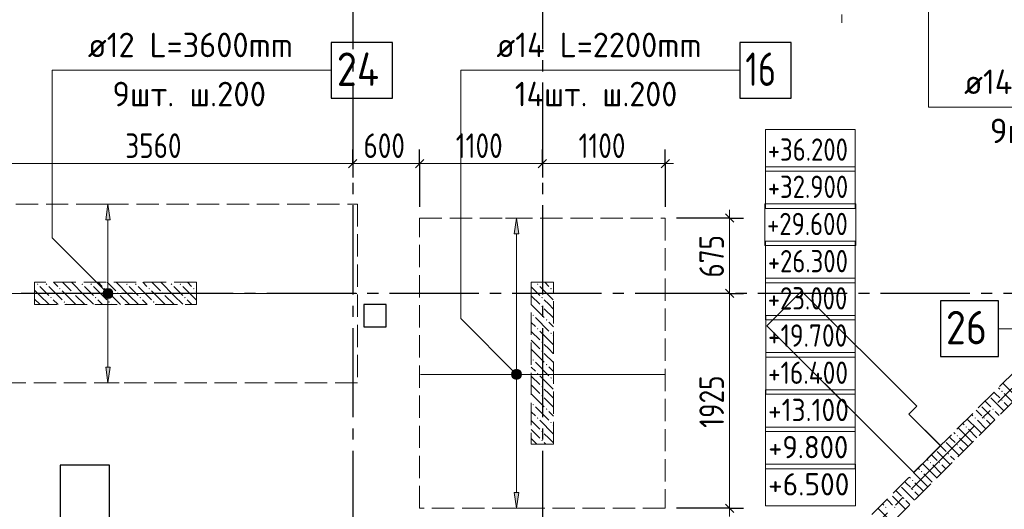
# Model space of a CAD drawing. Header units: millimetres. Extents: x 0 to 43617, y 0 to 59400.
# Tile 9 of 31: x 11641 to 20462, y 27195 to 31584. Entities that reach past the tile are written whole.
import ezdxf

# ---------------------------------------------------------------- set-up
doc = ezdxf.new("R2010")
doc.units = ezdxf.units.MM
doc.linetypes.add('______2', pattern=[270, 200, -70])
doc.linetypes.add('______5', pattern=[1100, 800, -100, 100, -100])
for name, color, linetype, lineweight in [('Standard', 7, 'Continuous', 25), ('Высотные отметки', 7, 'Continuous', 25), ('ДОП Верх по У', 7, 'Continuous', 25), ('ЖБ Пилон', 180, 'Continuous', 25), ('Оси', 40, '______5', 18), ('Позиционная метка номер позиции', 7, 'Continuous', 13), ('Примечания', 7, 'Continuous', 25)]:
    doc.layers.add(name, color=color, linetype=linetype, lineweight=lineweight)
doc.layers.add('ЖБ Перекрытие верхний уровень', color=7, linetype='Continuous', lineweight=25, true_color=0xe0e0ff)
doc.layers.add('ЖБ Стена верхний уровень', color=7, linetype='Continuous', lineweight=25, true_color=0x006e00)
doc.styles.add('GOST 2.304-81', font='txt')
doc.styles.add('ISOCPEUR', font='txt')

msp = doc.modelspace()

# ---------------------------------------------------------------- hatches: boundary and pattern name
at = {"layer": 'ДОП Верх по У', "linetype": 'Continuous', "lineweight": 13, "transparency": 33554687}
for points in [[(12451.6, 29790), (12431.6, 29930), (12411.6, 29790)], [(16111.6, 29665), (16091.6, 29805), (16071.6, 29665)], [(12394.1, 29130), (12469.1, 29130), (12463.8, 29148.8)], [(12394.1, 29130), (12463.8, 29148.8), (12399.3, 29148.8)], [(12399.3, 29111.3), (12469.1, 29130), (12394.1, 29130)], [(12399.3, 29148.8), (12463.8, 29148.8), (12450.3, 29162.3)], [(12399.3, 29148.8), (12450.3, 29162.3), (12412.8, 29162.3)], [(12399.3, 29111.3), (12463.8, 29111.3), (12469.1, 29130)], [(12412.8, 29097.8), (12463.8, 29111.3), (12399.3, 29111.3)], [(12412.8, 29162.3), (12450.3, 29162.3), (12431.6, 29167.5)], [(12412.8, 29097.8), (12450.3, 29097.8), (12463.8, 29111.3)], [(12450.3, 29097.8), (12412.8, 29097.8), (12431.6, 29092.5)], [(16054.1, 28405), (16129.1, 28405), (16123.8, 28423.8)], [(16054.1, 28405), (16123.8, 28423.8), (16059.3, 28423.8)], [(16059.3, 28386.3), (16129.1, 28405), (16054.1, 28405)], [(16059.3, 28423.8), (16123.8, 28423.8), (16110.3, 28437.3)], [(16059.3, 28423.8), (16110.3, 28437.3), (16072.8, 28437.3)], [(16059.3, 28386.3), (16123.8, 28386.3), (16129.1, 28405)], [(16072.8, 28437.3), (16110.3, 28437.3), (16091.6, 28442.5)], [(16072.8, 28372.8), (16123.8, 28386.3), (16059.3, 28386.3)], [(16072.8, 28372.8), (16110.3, 28372.8), (16123.8, 28386.3)], [(16110.3, 28372.8), (16072.8, 28372.8), (16091.6, 28367.5)]]:
    msp.add_hatch(color=7, dxfattribs=at).paths.add_polyline_path(points)
for points in [[(12451.6, 28470), (12431.6, 28330), (12411.6, 28470)], [(16111.6, 27345), (16091.6, 27205), (16071.6, 27345)]]:
    msp.add_hatch(color=7, dxfattribs=at).paths.add_polyline_path(points, flags=16)
at = {"layer": 'ЖБ Пилон', "linetype": 'Continuous', "lineweight": 18, "transparency": 33554687}
for points in [[(11794.5, 29213.1), (11801, 29219.6), (11807.5, 29213.1), (11801, 29206.6)], [(11874.5, 29213.1), (11881, 29219.6), (11887.5, 29213.1), (11881, 29206.6)], [(12194.5, 29213.1), (12201, 29219.6), (12207.5, 29213.1), (12201, 29206.6)], [(12274.5, 29213.1), (12281, 29219.6), (12287.5, 29213.1), (12281, 29206.6)], [(12594.5, 29213.1), (12601, 29219.6), (12607.5, 29213.1), (12601, 29206.6)], [(12674.5, 29213.1), (12681, 29219.6), (12687.5, 29213.1), (12681, 29206.6)], [(12994.5, 29213.1), (13001, 29219.6), (13007.5, 29213.1), (13001, 29206.6)], [(13074.5, 29213.1), (13081, 29219.6), (13087.5, 29213.1), (13081, 29206.6)], [(16274.5, 29213.1), (16281, 29219.6), (16287.5, 29213.1), (16281, 29206.6)], [(11994.5, 29173.1), (12001, 29179.6), (12007.5, 29173.1), (12001, 29166.6)], [(12114.5, 29133.1), (12121, 29139.6), (12127.5, 29133.1), (12121, 29126.6)], [(12394.5, 29173.1), (12401, 29179.6), (12407.5, 29173.1), (12401, 29166.6)], [(12514.5, 29133.1), (12521, 29139.6), (12527.5, 29133.1), (12521, 29126.6)], [(12794.5, 29173.1), (12801, 29179.6), (12807.5, 29173.1), (12801, 29166.6)], [(12914.5, 29133.1), (12921, 29139.6), (12927.5, 29133.1), (12921, 29126.6)], [(13194.5, 29173.1), (13201, 29179.6), (13207.5, 29173.1), (13201, 29166.6)], [(16394.5, 29173.1), (16401, 29179.6), (16407.5, 29173.1), (16401, 29166.6)], [(11914.5, 29093.1), (11921, 29099.6), (11927.5, 29093.1), (11921, 29086.6)], [(12034.5, 29053.1), (12041, 29059.6), (12047.4, 29053.1), (12041, 29046.6)], [(12314.5, 29093.1), (12321, 29099.6), (12327.5, 29093.1), (12321, 29086.6)], [(12434.5, 29053.1), (12441, 29059.6), (12447.4, 29053.1), (12441, 29046.6)], [(12714.5, 29093.1), (12721, 29099.6), (12727.5, 29093.1), (12721, 29086.6)], [(12834.5, 29053.1), (12841, 29059.6), (12847.4, 29053.1), (12841, 29046.6)], [(13114.5, 29093.1), (13121, 29099.6), (13127.5, 29093.1), (13121, 29086.6)], [(16314.5, 29093.1), (16321, 29099.6), (16327.5, 29093.1), (16321, 29086.6)], [(16234.5, 28933.1), (16240.9, 28939.6), (16247.4, 28933.1), (16240.9, 28926.6)], [(16314.5, 29013.1), (16321, 29019.6), (16327.5, 29013.1), (16321, 29006.6)], [(16354.4, 28893.1), (16360.9, 28899.6), (16367.4, 28893.1), (16360.9, 28886.6)], [(16274.5, 28813.1), (16281, 28819.6), (16287.5, 28813.1), (16281, 28806.6)], [(16394.5, 28773.1), (16401, 28779.6), (16407.5, 28773.1), (16401, 28766.6)], [(16314.5, 28693.1), (16321, 28699.6), (16327.5, 28693.1), (16321, 28686.6)], [(16314.5, 28613.1), (16321, 28619.6), (16327.5, 28613.1), (16321, 28606.6)], [(16234.5, 28533.1), (16240.9, 28539.6), (16247.4, 28533.1), (16240.9, 28526.6)], [(16354.4, 28493.1), (16360.9, 28499.6), (16367.4, 28493.1), (16360.9, 28486.6)], [(16274.5, 28413.1), (16281, 28419.6), (16287.5, 28413.1), (16281, 28406.6)], [(16394.5, 28373.1), (16401, 28379.6), (16407.5, 28373.1), (16401, 28366.6)], [(16314.5, 28293.1), (16321, 28299.6), (16327.5, 28293.1), (16321, 28286.6)], [(16234.5, 28133.1), (16240.9, 28139.6), (16247.4, 28133.1), (16240.9, 28126.6)], [(16314.5, 28213.1), (16321, 28219.6), (16327.5, 28213.1), (16321, 28206.6)], [(16354.4, 28093.1), (16360.9, 28099.6), (16367.4, 28093.1), (16360.9, 28086.6)], [(16274.5, 28013.1), (16281, 28019.6), (16287.5, 28013.1), (16281, 28006.6)], [(16394.5, 27973.1), (16401, 27979.6), (16407.5, 27973.1), (16401, 27966.6)], [(16314.5, 27893.1), (16321, 27899.6), (16327.5, 27893.1), (16321, 27886.6)], [(16314.5, 27813.1), (16321, 27819.6), (16327.5, 27813.1), (16321, 27806.6)]]:
    msp.add_hatch(color=7, dxfattribs=at).paths.add_polyline_path(points, flags=16)
at = {"layer": 'ЖБ Стена верхний уровень', "linetype": 'Continuous', "lineweight": 18, "transparency": 33554687}
for points in [[(20434.5, 28253.1), (20440.9, 28259.6), (20447.4, 28253.1), (20440.9, 28246.6)], [(20434.5, 28173.1), (20440.9, 28179.6), (20447.4, 28173.1), (20440.9, 28166.6)], [(20354.4, 28093.1), (20360.9, 28099.6), (20367.4, 28093.1), (20360.9, 28086.6)], [(20194.5, 28013.1), (20201, 28019.6), (20207.5, 28013.1), (20201, 28006.6)], [(20274.5, 28013.1), (20281, 28019.6), (20287.5, 28013.1), (20281, 28006.6)], [(20114.5, 27933.1), (20121, 27939.6), (20127.4, 27933.1), (20121, 27926.6)], [(20034.5, 27853.1), (20040.9, 27859.6), (20047.4, 27853.1), (20040.9, 27846.6)], [(19954.4, 27693.1), (19960.9, 27699.6), (19967.4, 27693.1), (19960.9, 27686.6)], [(20034.5, 27773.1), (20040.9, 27779.6), (20047.4, 27773.1), (20040.9, 27766.6)], [(19794.5, 27613.1), (19801, 27619.6), (19807.5, 27613.1), (19801, 27606.6)], [(19874.5, 27613.1), (19881, 27619.6), (19887.5, 27613.1), (19881, 27606.6)], [(19714.5, 27533.1), (19721, 27539.6), (19727.4, 27533.1), (19721, 27526.6)], [(19634.5, 27453.1), (19640.9, 27459.6), (19647.4, 27453.1), (19640.9, 27446.6)], [(19634.5, 27373.1), (19640.9, 27379.6), (19647.4, 27373.1), (19640.9, 27366.6)], [(19554.4, 27293.1), (19560.9, 27299.6), (19567.4, 27293.1), (19560.9, 27286.6)], [(19394.5, 27213.1), (19401, 27219.6), (19407.5, 27213.1), (19401, 27206.6)], [(19474.5, 27213.1), (19481, 27219.6), (19487.5, 27213.1), (19481, 27206.6)]]:
    msp.add_hatch(color=7, dxfattribs=at).paths.add_polyline_path(points, flags=16)
at = {"layer": 'Позиционная метка номер позиции', "linetype": 'Continuous', "lineweight": 13, "transparency": 33554687}
for points in [[(12399.8, 29098.2), (12443, 29173.3), (12388.3, 29118.6)], [(12388.3, 29118.6), (12443, 29173.3), (12420.1, 29173.3)], [(12388.3, 29118.6), (12420.1, 29173.3), (12388.3, 29141.5)], [(12388.3, 29141.5), (12420.1, 29173.3), (12399.8, 29161.8)], [(12399.8, 29098.2), (12463.4, 29161.8), (12443, 29173.3)], [(12420.1, 29086.7), (12463.4, 29161.8), (12399.8, 29098.2)], [(12420.1, 29086.7), (12474.9, 29141.5), (12463.4, 29161.8)], [(12443, 29086.7), (12474.9, 29141.5), (12420.1, 29086.7)], [(12443, 29086.7), (12474.9, 29118.6), (12474.9, 29141.5)], [(12474.9, 29118.6), (12443, 29086.7), (12463.4, 29098.2)], [(16059.8, 28373.2), (16103, 28448.3), (16048.3, 28393.6)], [(16048.3, 28393.6), (16103, 28448.3), (16080.1, 28448.3)], [(16048.3, 28393.6), (16080.1, 28448.3), (16048.3, 28416.5)], [(16048.3, 28416.5), (16080.1, 28448.3), (16059.8, 28436.8)], [(16059.8, 28373.2), (16123.4, 28436.8), (16103, 28448.3)], [(16080.1, 28361.7), (16123.4, 28436.8), (16059.8, 28373.2)], [(16080.1, 28361.7), (16134.9, 28416.5), (16123.4, 28436.8)], [(16103, 28361.7), (16134.9, 28416.5), (16080.1, 28361.7)], [(16103, 28361.7), (16134.9, 28393.6), (16134.9, 28416.5)], [(16134.9, 28393.6), (16103, 28361.7), (16123.4, 28373.2)]]:
    msp.add_hatch(color=7, dxfattribs=at).paths.add_polyline_path(points)

# ---------------------------------------------------------------- linework, layer by layer
at = {"layer": 'Standard', "color": 7, "linetype": 'Continuous', "lineweight": 13, "transparency": 33554687}
for p, q in [((19006.9, 31630), (19006.9, 31555)), ((11066.5, 30294.5), (14624, 30294.5)), ((14624, 30294.5), (15224, 30294.5)), ((15224, 30294.5), (16324, 30294.5)), ((16324, 30294.5), (17424, 30294.5)), ((17424, 30294.5), (17499, 30294.5)), ((18000.1, 29805), (18000.1, 29880)), ((18000.1, 29130), (18000.1, 27205)), ((18000.1, 27205), (18000.1, 27130))]:
    msp.add_line(p, q, dxfattribs=at)
at = {"layer": 'Standard', "color": 251, "linetype": 'Continuous', "lineweight": -3, "true_color": 0x656565, "transparency": 33554687}
for p, q in [((14624, 30294.5), (14624, 30419.5)), ((15224, 30294.5), (15224, 30419.5)), ((16324, 30294.5), (16324, 30419.5)), ((17424, 30294.5), (17424, 30419.5)), ((14624, 30294.5), (14624, 30169.5)), ((14624, 30294.5), (14624, 30294.5)), ((15224, 30294.5), (15224, 30169.5)), ((15224, 30294.5), (15224, 29905)), ((16324, 30294.5), (16324, 30169.5)), ((16324, 30294.5), (16324, 30294.5)), ((17424, 30294.5), (17424, 30169.5)), ((17424, 30294.5), (17424, 29905)), ((18000.1, 29805), (17524, 29805)), ((18000.1, 29805), (17875.1, 29805)), ((18000.1, 29805), (18125.1, 29805)), ((18000.1, 29130), (17875.1, 29130)), ((18000.1, 29130), (18125.1, 29130)), ((18000.1, 29130), (18000.1, 29130)), ((18000.1, 27205), (17524, 27205)), ((18000.1, 27205), (17875.1, 27205)), ((18000.1, 27205), (18125.1, 27205))]:
    msp.add_line(p, q, dxfattribs=at)
at = {"layer": 'Standard', "color": 7, "linetype": 'Continuous', "lineweight": 25, "transparency": 33554687}
for p, q in [((14586.5, 30257), (14661.5, 30332)), ((15186.5, 30257), (15261.5, 30332)), ((16286.5, 30257), (16361.5, 30332)), ((17386.5, 30257), (17461.5, 30332)), ((17962.6, 29842.5), (18037.6, 29767.5)), ((17962.6, 29167.5), (18037.6, 29092.5)), ((18645.9, 29151.7), (18334.7, 28840.6)), ((19678.3, 28119.3), (18645.9, 29151.7)), ((14724, 29030), (14724, 28830)), ((14924, 29030), (14724, 29030)), ((14924, 28830), (14924, 29030)), ((14724, 28830), (14924, 28830)), ((18334.7, 28840.6), (19650, 27525.3)), ((19607.5, 28048.6), (19678.3, 28119.3)), ((19890.4, 27765.8), (19607.5, 28048.6)), ((19650, 27525.3), (19890.4, 27765.8)), ((12004, 27590), (12004, 26330)), ((12444, 27590), (12004, 27590)), ((12444, 25930), (12444, 27590)), ((17962.6, 27242.5), (18037.6, 27167.5))]:
    msp.add_line(p, q, dxfattribs=at)
at = {"layer": 'Standard', "color": 7, "linetype": 'Continuous', "lineweight": 13, "transparency": 33554687}
msp.add_lwpolyline([(18000.1, 29805), (18000.1, 29211.2), (18000.1, 29211.2), (18000.1, 29130)], dxfattribs=at)
at = {"layer": 'Высотные отметки', "color": 7, "linetype": 'Continuous', "lineweight": 18, "transparency": 33554687}
for points in [[(18322.8, 30226.1), (19126.1, 30226.1), (19126.1, 30599.5), (18322.8, 30599.5), (18322.8, 30226.1)], [(18322.8, 29892.8), (19126.1, 29892.8), (19126.1, 30266.1), (18322.8, 30266.1), (18322.8, 29892.8)], [(18316.1, 29559.5), (19132.8, 29559.5), (19132.8, 29932.8), (18316.1, 29932.8), (18316.1, 29559.5)], [(18322.8, 29226.1), (19126.1, 29226.1), (19126.1, 29599.5), (18322.8, 29599.5), (18322.8, 29226.1)], [(18322.8, 28892.8), (19126.1, 28892.8), (19126.1, 29266.1), (18322.8, 29266.1), (18322.8, 28892.8)], [(18324.1, 28559.5), (19124.8, 28559.5), (19124.8, 28932.8), (18324.1, 28932.8), (18324.1, 28559.5)], [(18324.1, 28226.1), (19124.8, 28226.1), (19124.8, 28599.5), (18324.1, 28599.5), (18324.1, 28226.1)], [(18322.6, 27892.8), (19125.1, 27892.8), (19125.1, 28266.1), (18322.6, 28266.1), (18322.6, 27892.8)], [(18323.3, 27559.5), (19125.6, 27559.5), (19125.6, 27932.8), (18323.3, 27932.8), (18323.3, 27559.5)], [(18321.7, 27226.1), (19127.2, 27226.1), (19127.2, 27599.5), (18321.7, 27599.5), (18321.7, 27226.1)]]:
    msp.add_lwpolyline(points, dxfattribs=at)
at = {"layer": 'ДОП Верх по У', "color": 7, "linetype": 'Continuous', "lineweight": 13, "transparency": 33554687}
for p, q in [((12231.6, 31130), (14317.6, 31130)), ((15891.6, 31130), (17999.6, 31130)), ((20081.6, 30800), (22189.6, 30800))]:
    msp.add_line(p, q, dxfattribs=at)
at = {"layer": 'ДОП Верх по У', "color": 251, "linetype": 'Continuous', "lineweight": 13, "true_color": 0x494949, "transparency": 33554687}
for p, q in [((12431.6, 29930), (12331.6, 29930)), ((12431.6, 29930), (12411.6, 29790)), ((12451.6, 29790), (12431.6, 29930)), ((12431.6, 29930), (12531.6, 29930)), ((12431.6, 29930), (12431.6, 29930)), ((12411.6, 29790), (12451.6, 29790)), ((12431.6, 29160), (12431.6, 29790)), ((16091.6, 29805), (15991.6, 29805)), ((16091.6, 29805), (16071.6, 29665)), ((16111.6, 29665), (16091.6, 29805)), ((16091.6, 29805), (16191.6, 29805)), ((16091.6, 29805), (16091.6, 29805)), ((16071.6, 29665), (16111.6, 29665)), ((16091.6, 28435), (16091.6, 29665)), ((12394.1, 29130), (12394.1, 29130)), ((12469.1, 29130), (12469.1, 29130)), ((12431.6, 28470), (12431.6, 29100)), ((12431.6, 28330), (12411.6, 28470)), ((12411.6, 28470), (12451.6, 28470)), ((12451.6, 28470), (12431.6, 28330)), ((16054.1, 28405), (16054.1, 28405)), ((16129.1, 28405), (16129.1, 28405)), ((12431.6, 28330), (12331.6, 28330)), ((12431.6, 28330), (12531.6, 28330)), ((12431.6, 28330), (12431.6, 28330)), ((16091.6, 27345), (16091.6, 28375)), ((16091.6, 27205), (16071.6, 27345)), ((16071.6, 27345), (16111.6, 27345)), ((16111.6, 27345), (16091.6, 27205)), ((16091.6, 27205), (15991.6, 27205)), ((16091.6, 27205), (16191.6, 27205)), ((16091.6, 27205), (16091.6, 27205))]:
    msp.add_line(p, q, dxfattribs=at)
at = {"layer": 'ДОП Верх по У', "color": 7, "linetype": 'Continuous', "lineweight": 18, "transparency": 33554687}
for p, q in [((11072.5, 29130), (14660.5, 29130)), ((15231, 28405), (17417, 28405))]:
    msp.add_line(p, q, dxfattribs=at)
at = {"layer": 'ДОП Верх по У', "color": 7, "linetype": 'Continuous', "lineweight": 25, "transparency": 33554687}
for points in [[(14431.6, 30880), (14981.6, 30880), (14981.6, 31380), (14431.6, 31380), (14431.6, 30880)], [(18091.6, 30880), (18551.6, 30880), (18551.6, 31380), (18091.6, 31380), (18091.6, 30880)], [(19888.9, 28564.3), (20408.9, 28564.3), (20408.9, 29064.3), (19888.9, 29064.3), (19888.9, 28564.3)]]:
    msp.add_lwpolyline(points, dxfattribs=at)
at = {"layer": 'ДОП Верх по У', "color": 251, "linetype": 'Continuous', "lineweight": 13, "true_color": 0x494949, "transparency": 33554687}
for centre in [(12431.6, 29130), (16091.6, 28405)]:
    msp.add_circle(centre, 37.5, dxfattribs=at)
at = {"layer": 'ЖБ Перекрытие верхний уровень', "color": 7, "linetype": 'Continuous', "lineweight": 18, "transparency": 33554687}
for p, q in [((18645.9, 29151.7), (18334.8, 28840.5)), ((19678.3, 28119.3), (18645.9, 29151.7)), ((14924, 29030), (14724, 29030)), ((14724, 29030), (14724, 28830)), ((14924, 28830), (14924, 29030)), ((14724, 28830), (14924, 28830)), ((18334.8, 28840.5), (19367.1, 27808.2)), ((19607.5, 28048.6), (19678.3, 28119.3)), ((19890.4, 27765.7), (19607.5, 28048.6)), ((19367.1, 27808.2), (19650, 27525.3)), ((19650, 27525.3), (19890.4, 27765.7)), ((12444, 27590), (12004, 27590)), ((12004, 27590), (12004, 26330)), ((12444, 26330), (12444, 27590))]:
    msp.add_line(p, q, dxfattribs=at)
at = {"layer": 'ЖБ Пилон', "color": 253, "linetype": '______2', "lineweight": 13, "true_color": 0xa0a0a0, "transparency": 33554687}
for p, q in [((13224, 29230), (11774, 29230)), ((11774, 29230), (11774, 29030)), ((13224, 29030), (13224, 29230)), ((16224, 29230), (16224, 27780)), ((16424, 29230), (16224, 29230)), ((16424, 27780), (16424, 29230)), ((11774, 29030), (13224, 29030)), ((16224, 27780), (16424, 27780))]:
    msp.add_line(p, q, dxfattribs=at)
at = {"layer": 'ЖБ Пилон', "color": 9, "linetype": 'Continuous', "lineweight": 18, "true_color": 0xc7c7c7, "transparency": 33554687}
for p, q in [((11944.1, 29230), (11981, 29193.1)), ((12024.1, 29230), (12101, 29153.1)), ((12221, 29113.1), (12104.1, 29230)), ((12344.1, 29230), (12381, 29193.1)), ((12424.1, 29230), (12501, 29153.1)), ((12621, 29113.1), (12504.1, 29230)), ((12744.1, 29230), (12781, 29193.1)), ((12824.1, 29230), (12901, 29153.1)), ((13021, 29113.1), (12904.1, 29230)), ((13144.1, 29230), (13181, 29193.1)), ((16344.1, 29230), (16381, 29193.1)), ((11821, 29113.1), (11774, 29160.1)), ((11821, 29193.1), (11901, 29113.1)), ((11821, 29113.1), (11901, 29033.1)), ((11901, 29193.1), (12021, 29073.1)), ((12141, 29033.1), (12021, 29153.1)), ((12141, 29113.1), (12221, 29033.1)), ((12221, 29193.1), (12301, 29113.1)), ((12221, 29113.1), (12301, 29033.1)), ((12301, 29193.1), (12421, 29073.1)), ((12541, 29033.1), (12421, 29153.1)), ((12541, 29113.1), (12621, 29033.1)), ((12621, 29193.1), (12701, 29113.1)), ((12621, 29113.1), (12701, 29033.1)), ((12701, 29193.1), (12821, 29073.1)), ((12941, 29033.1), (12821, 29153.1)), ((12941, 29113.1), (13021, 29033.1)), ((13021, 29193.1), (13101, 29113.1)), ((13021, 29113.1), (13101, 29033.1)), ((13101, 29193.1), (13221, 29073.1)), ((13224, 29150.1), (13221, 29153.1)), ((16224, 29190.1), (16301, 29113.1)), ((16224, 29110.1), (16301, 29033.1)), ((16301, 29193.1), (16421, 29073.1)), ((16424, 29150.1), (16421, 29153.1)), ((11774, 29080.1), (11821, 29033.1)), ((11821, 29033.1), (11824.1, 29030)), ((11981, 29033.1), (11941, 29073.1)), ((11984.1, 29030), (11981, 29033.1)), ((12060.9, 29033.1), (12064.1, 29030)), ((12141, 29033.1), (12144.1, 29030)), ((12221, 29033.1), (12224.1, 29030)), ((12381, 29033.1), (12341, 29073.1)), ((12384.1, 29030), (12381, 29033.1)), ((12460.9, 29033.1), (12464.1, 29030)), ((12541, 29033.1), (12544.1, 29030)), ((12621, 29033.1), (12624.1, 29030)), ((12781, 29033.1), (12741, 29073.1)), ((12784.1, 29030), (12781, 29033.1)), ((12860.9, 29033.1), (12864.1, 29030)), ((12941, 29033.1), (12944.1, 29030)), ((13021, 29033.1), (13024.1, 29030)), ((13181, 29033.1), (13141, 29073.1)), ((13184.1, 29030), (13181, 29033.1)), ((16224, 29030.1), (16340.9, 28913.1)), ((16381, 29033.1), (16340.9, 29073.1)), ((16421, 28993.1), (16381, 29033.1)), ((16340.9, 28993.1), (16424, 28910.1)), ((16260.9, 28833.1), (16224, 28870.1)), ((16260.9, 28913.1), (16381, 28793.1)), ((16381, 28873.1), (16424, 28830.1)), ((16224, 28790.1), (16301, 28713.1)), ((16301, 28793.1), (16421, 28673.1)), ((16224, 28710.1), (16301, 28633.1)), ((16381, 28633.1), (16340.9, 28673.1)), ((16424, 28750.1), (16421, 28753.1)), ((16224, 28630.1), (16340.9, 28513.1)), ((16340.9, 28593.1), (16424, 28510.1)), ((16421, 28593.1), (16381, 28633.1)), ((16260.9, 28513.1), (16381, 28393.1)), ((16260.9, 28433.1), (16224, 28470.1)), ((16381, 28473.1), (16424, 28430.1)), ((16224, 28390.1), (16301, 28313.1)), ((16301, 28393.1), (16421, 28273.1)), ((16424, 28350.1), (16421, 28353.1)), ((16224, 28310.1), (16301, 28233.1)), ((16224, 28230.1), (16340.9, 28113.1)), ((16381, 28233.1), (16340.9, 28273.1)), ((16421, 28193.1), (16381, 28233.1)), ((16340.9, 28193.1), (16424, 28110.1)), ((16260.9, 28033.1), (16224, 28070.1)), ((16260.9, 28113.1), (16381, 27993.1)), ((16381, 28073.1), (16424, 28030.1)), ((16224, 27990.1), (16301, 27913.1)), ((16301, 27993.1), (16421, 27873.1)), ((16224, 27910.1), (16301, 27833.1)), ((16424, 27950.1), (16421, 27953.1)), ((16224, 27830.1), (16274.1, 27780)), ((16381, 27833.1), (16340.9, 27873.1)), ((16340.9, 27793.1), (16354.1, 27780)), ((16421, 27793.1), (16381, 27833.1))]:
    msp.add_line(p, q, dxfattribs=at)
at = {"layer": 'ЖБ Стена верхний уровень', "color": 251, "linetype": '______2', "lineweight": 13, "true_color": 0x656565, "transparency": 33554687}
for p, q in [((23615.3, 31490.7), (17435.2, 25310.6)), ((17562.5, 25183.3), (23742.6, 31363.4))]:
    msp.add_line(p, q, dxfattribs=at)
at = {"layer": 'ЖБ Стена верхний уровень', "color": 9, "linetype": 'Continuous', "lineweight": 18, "true_color": 0xc7c7c7, "transparency": 33554687}
for p, q in [((20540.9, 28233.1), (20449.4, 28324.7)), ((20381, 28233.1), (20369.4, 28244.7)), ((20421, 28193.1), (20381, 28233.1)), ((20409.4, 28284.7), (20421, 28273.1)), ((20460.9, 28233.1), (20536.6, 28157.4)), ((20289.4, 28164.7), (20340.9, 28113.1)), ((20340.9, 28193.1), (20456.6, 28077.4)), ((20460.9, 28153.1), (20496.6, 28117.4)), ((20221, 28073.1), (20209.4, 28084.7)), ((20260.9, 28033.1), (20221, 28073.1)), ((20260.9, 28113.1), (20376.6, 27997.4)), ((20381, 28073.1), (20416.6, 28037.4)), ((20089.4, 27964.7), (20101, 27953.1)), ((20221, 27913.1), (20129.4, 28004.7)), ((20169.4, 28044.7), (20181, 28033.1)), ((20221, 27993.1), (20296.6, 27917.4)), ((20301, 27993.1), (20336.6, 27957.4)), ((20009.4, 27884.7), (20021, 27873.1)), ((20140.9, 27833.1), (20049.4, 27924.7)), ((20140.9, 27913.1), (20216.6, 27837.4)), ((20221, 27913.1), (20256.6, 27877.4)), ((19940.9, 27793.1), (20056.6, 27677.4)), ((19981, 27833.1), (19969.4, 27844.7)), ((20021, 27793.1), (19981, 27833.1)), ((20060.9, 27833.1), (20136.6, 27757.4)), ((20140.9, 27833.1), (20176.6, 27797.4)), ((19860.9, 27713.1), (19976.6, 27597.4)), ((19889.4, 27764.7), (19940.9, 27713.1)), ((20060.9, 27753.1), (20096.6, 27717.4)), ((19769.4, 27644.7), (19781, 27633.1)), ((19821, 27673.1), (19809.4, 27684.7)), ((19860.9, 27633.1), (19821, 27673.1)), ((19981, 27673.1), (20016.6, 27637.4)), ((19740.9, 27433.1), (19649.4, 27524.7)), ((19689.4, 27564.7), (19701, 27553.1)), ((19821, 27513.1), (19729.4, 27604.7)), ((19821, 27593.1), (19896.6, 27517.4)), ((19901, 27593.1), (19936.6, 27557.4)), ((19581, 27433.1), (19569.4, 27444.7)), ((19609.4, 27484.7), (19621, 27473.1)), ((19740.9, 27513.1), (19816.6, 27437.4)), ((19821, 27513.1), (19856.6, 27477.4)), ((19489.4, 27364.7), (19540.9, 27313.1)), ((19540.9, 27393.1), (19656.6, 27277.4)), ((19621, 27393.1), (19581, 27433.1)), ((19660.9, 27433.1), (19736.6, 27357.4)), ((19660.9, 27353.1), (19696.6, 27317.4)), ((19740.9, 27433.1), (19776.6, 27397.4)), ((19421, 27273.1), (19409.4, 27284.7)), ((19460.9, 27233.1), (19421, 27273.1)), ((19460.9, 27313.1), (19576.6, 27197.4)), ((19581, 27273.1), (19616.6, 27237.4)), ((19421, 27113.1), (19329.4, 27204.7)), ((19369.4, 27244.7), (19381, 27233.1))]:
    msp.add_line(p, q, dxfattribs=at)
at = {"layer": 'Оси', "color": 8, "linetype": '______5', "lineweight": -3, "transparency": 33554687}
for p, q in [((14624, 57420), (14624, 7100)), ((16324, 57420), (16324, 7100)), ((9515.6, 17263.7), (28171.9, 35920)), ((22354, 29130), (3600, 29130))]:
    msp.add_line(p, q, dxfattribs=at)
at = {"layer": 'Позиционная метка номер позиции', "color": 7, "linetype": 'Continuous', "lineweight": 13, "transparency": 33554687}
for p, q in [((12399.8, 29161.8), (12399.8, 29161.8)), ((12463.4, 29161.8), (12463.4, 29161.8)), ((12399.8, 29098.2), (12399.8, 29098.2)), ((12463.4, 29098.2), (12463.4, 29098.2)), ((16059.8, 28436.8), (16059.8, 28436.8)), ((16123.4, 28436.8), (16123.4, 28436.8)), ((16059.8, 28373.2), (16059.8, 28373.2)), ((16123.4, 28373.2), (16123.4, 28373.2))]:
    msp.add_line(p, q, dxfattribs=at)
for points in [[(20281.6, 32430), (19781.6, 31930), (19781.6, 30800), (22281.6, 30800)], [(12431.6, 29130), (11931.6, 29630), (11931.6, 31130), (14431.6, 31130)], [(16091.6, 28405), (15591.6, 28905), (15591.6, 31130), (18091.6, 31130)], [(23408.9, 30591.3), (23408.9, 28814.3), (20408.9, 28814.3)]]:
    msp.add_lwpolyline(points, dxfattribs=at)
for centre in [(12431.6, 29130), (16091.6, 28405)]:
    msp.add_circle(centre, 45, dxfattribs=at)
at = {"layer": 'Примечания', "color": 7, "linetype": '______2', "lineweight": 18, "transparency": 33554687}
for p, q in [((11066.5, 29930), (14666.5, 29930)), ((14666.5, 29930), (14666.5, 28330)), ((15224, 29805), (17424, 29805)), ((15224, 27205), (15224, 29805)), ((17424, 29805), (17424, 27205)), ((14666.5, 28330), (11066.5, 28330)), ((17424, 27205), (15224, 27205))]:
    msp.add_line(p, q, dxfattribs=at)

# ---------------------------------------------------------------- texts
at = {"layer": 'Standard', "color": 7, "linetype": 'Continuous', "lineweight": 25, "transparency": 33554687, "char_height": 220, "attachment_point": 7, "style": 'GOST 2.304-81'}
for s, insert, width in [('3560', (12587.2, 30344.5), 641.476), ('600', (14720.7, 30344.5), 531.967), ('1100', (15547.2, 30344.5), 578.854), ('1100', (16647.2, 30344.5), 578.854)]:
    msp.add_mtext(s, dxfattribs=dict(at, insert=insert, width=width))
at = {"layer": 'Standard', "color": 7, "linetype": 'Continuous', "lineweight": 25, "transparency": 33554687, "char_height": 220, "attachment_point": 7, "rotation": 90, "style": 'GOST 2.304-81'}
for s, insert, width in [('675', (17950.1, 29272.1), 516.39), ('1925', (17950.1, 27925.2), 610.165)]:
    msp.add_mtext(s, dxfattribs=dict(at, insert=insert, width=width))
at = {"layer": 'Высотные отметки', "color": 7, "linetype": 'Continuous', "lineweight": 18, "transparency": 33554687, "char_height": 200, "attachment_point": 7, "style": 'GOST 2.304-81'}
for s, insert, width in [('+36.200', (18342.8, 30319.5), 867.212), ('+32.900', (18342.8, 29986.1), 867.212), ('+29.600', (18336.1, 29652.8), 881.372), ('+26.300', (18342.8, 29319.5), 867.212), ('+23.000', (18342.8, 28986.1), 867.212), ('\\W1.03;+19.700', (18344.7, 28652.8), 864.683), ('\\W1.03;+16.400', (18344.7, 28319.5), 864.683), ('\\W1.11;+13.100', (18344.9, 27986.1), 868.85), ('\\W1.16;+9.800', (18346.5, 27652.8), 876.167), ('\\W1.19;+6.500', (18345.5, 27319.5), 880.168)]:
    msp.add_mtext(s, dxfattribs=dict(at, insert=insert, width=width))
at = {"layer": 'ДОП Верх по У', "color": 7, "linetype": 'Continuous', "lineweight": 13, "transparency": 33554687, "attachment_point": 7, "style": 'ISOCPEUR'}
for s, insert, char_height, width in [('\\W0.96;ø12 L=3600mm ', (12251.6, 31247.4), 220, 2150.516), ('\\W0.96;ø14 L=2200mm ', (15911.6, 31247.4), 220, 2172.611), ('\\W0.88;24', (14481.6, 30990), 300, 581.99), ('\\W0.75;16', (18141.6, 30990), 300, 472.281), ('\\W0.96;ø14 L=2200mm ', (20101.6, 30917.4), 220, 2172.618), ('\\W0.97;9шт. ш.200 ', (12471.6, 30807.4), 220, 1712.331), ('\\W0.95;14шт. ш.200 ', (16076.6, 30807.4), 220, 1842.007), ('\\W0.97;9шт. ш.200 ', (20332.6, 30477.4), 220, 1712.331), ('\\W0.87;26', (19938.9, 28674.3), 300, 550.819)]:
    msp.add_mtext(s, dxfattribs=dict(at, insert=insert, char_height=char_height, width=width))

doc.saveas('drawing.dxf')
